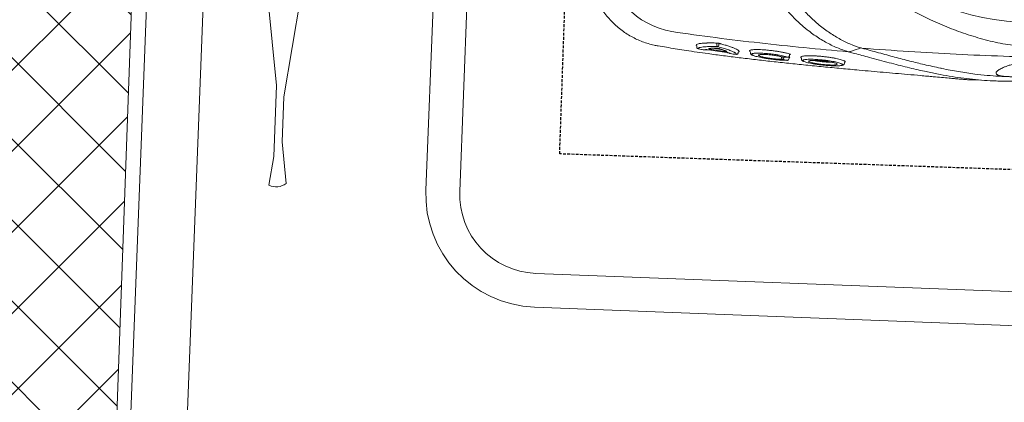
# Model space of a CAD drawing. Header units: millimetres. Extents: x 297264 to 416219, y -77299 to -23696.
# Tile 33 of 187: x 298857 to 299293, y -26633 to -26464. Entities that reach past the tile are written whole.
import ezdxf

# ---------------------------------------------------------------- set-up
doc = ezdxf.new("R2010")
doc.units = ezdxf.units.MM
doc.header["$LTSCALE"] = 2.5
doc.linetypes.add('11aa1PB-bd$0$11aa1PB-af$0$TRATTEGGIATA', pattern=[0.75, 0.5, -0.25])
for name, color, linetype, lineweight in [('CKD Equipments', 252, 'Continuous', 0), ('ELEVATION 1', 143, 'Continuous', 18), ('FURNITURES', 30, 'Continuous', 15), ('HATCH LIGHT', 250, 'Continuous', 0), ('K Equipment', 30, 'Continuous', 9), ('WALL', 132, 'Continuous', 25)]:
    doc.layers.add(name, color=color, linetype=linetype, lineweight=lineweight)
doc.layers.add('FAINTEQUIP', color=253, linetype='Continuous')

# ---------------------------------------------------------------- blocks, each defined once
blk = doc.blocks.new('awreg')
at = {"layer": 'K Equipment'}
for p, q in [((60947.98, 14506.41, -7.42), (61007.42, 14498.14, -7.42)), ((61038.98, 14498.13, -7.42), (61051.76, 14499.75, -7.42)), ((61038.98, 14498.13, -7.42), (61007.42, 14498.14, -7.42)), ((60947.98, 14486.41, -7.42), (61012.25, 14494.67, -7.42)), ((61032.24, 14494.67, -7.42), (61012.25, 14494.67, -7.42)), ((61032.24, 14494.67, -7.42), (61050.63, 14492.12, -7.42)), ((60701.19, 14430.21, -7.42), (61051.19, 14430.24, -7.42)), ((60701.19, 14415.21, -7.42), (61051.19, 14415.24, -7.42)), ((61086.19, 14380.24, -7.42), (61086.22, 13980.24, -7.42)), ((61101.19, 14380.24, -7.42), (61101.22, 13980.24, -7.42))]:
    blk.add_line(p, q, dxfattribs=at)
for centre, radius, start, end in [((61044.83, 14496.91, -7.42), 7.49, 320.4232, 22.6211), ((61051.19, 14380.24, -7.42), 50, 0.004, 90.004), ((61051.19, 14380.24, -7.42), 35, 0.004, 90.004)]:
    blk.add_arc(centre, radius, start, end, dxfattribs=at)
blk = doc.blocks.new('G$C62143A14')
at = {"linetype": 'Continuous', "lineweight": 0}
for p, q in [((49.55, 386.51), (49, 381.81)), ((49.57, 386.5), (49.57, 386.51)), ((48.88, 368.7), (48.87, 368.69)), ((49.39, 369.29), (49.5, 369.31)), ((50.37, 369.67), (50.78, 369.47)), ((49.44, 362.37), (48.95, 357.79)), ((50.85, 360.49), (51.48, 360.49)), ((51.33, 359.64), (50.86, 359.63)), ((47.71, 350.93), (47.62, 350.94)), ((47.68, 350.93), (48.05, 350.9)), ((48.57, 345.63), (48.03, 345.57)), ((45.34, 329.13), (45.33, 329.04)), ((45.95, 328.38), (46.32, 328.34)), ((46.82, 328.73), (46.75, 328.33)), ((46.79, 328.96), (46.78, 328.89)), ((47.41, 328.22), (47.77, 328.17)), ((46.65, 322.92), (46.12, 322.87)), ((44.97, 303.8), (45.36, 303.77)), ((45.65, 303.41), (45.51, 303.55)), ((45.8, 303.47), (45.65, 303.41)), ((49.57, 299.48), (50.21, 302.26))]:
    blk.add_line(p, q, dxfattribs=at)
at = {"linetype": 'Continuous', "lineweight": 0, "flags": 128}
for points in [[(50.36, 301.27), (50.36, 301.27), (50.36, 301.27)], [(51.87, 297.29), (51.12, 299.29), (50.37, 301.26)]]:
    blk.add_lwpolyline(points, dxfattribs=at)
at = {"linetype": 'Continuous', "lineweight": 0}
blk.add_circle((173.18, 226), 106.93, dxfattribs=at)
for centre, radius, start, end in [((93.4, 375.11), 37.74, 101.688, 171.5562), ((49.57, 368.62), 0.7, 105.1816, 173.5015), ((49.57, 368.62), 0.695, 105.2693, 173.8356), ((49.23, 365.55), 0.7, 173.3804, 218.7703), ((50.81, 359.83), 0.662, 86.742, 152.268), ((50.9, 360.34), 0.71, 196.8739, 266.2326), ((51.31, 359.28), 0.355, 16.969, 86.1806), ((51.49, 360.82), 0.331, 266.795, 332.1856), ((48.04, 354.42), 0.696, 128.4109, 174.5774), ((47.76, 351.62), 0.697, 174.0499, 258.4519), ((46.34, 331.01), 0.662, 90.4906, 162.5797), ((46.03, 329.07), 0.7, 182.9235, 263.468), ((46.36, 331.4), 0.685, 195.9711, 268.143), ((47.48, 328.91), 0.7, 181.8037, 263.5226)]:
    blk.add_arc(centre, radius, start, end, dxfattribs=at)
for points, knots in [([(79.19, 418.13), (79.18, 418.13), (78.27, 417.99), (76.52, 417.53), (73.94, 416.74), (71.43, 415.74), (68.99, 414.57), (66.56, 413.17), (64.18, 411.55), (61.88, 409.7), (59.76, 407.69), (57.83, 405.55), (56.09, 403.3), (54.54, 400.95), (53.19, 398.52), (52.04, 396.03), (51.09, 393.49), (50.34, 390.91), (49.81, 388.58), (49.62, 387.11), (49.54, 386.51)], [0, 0, 0, 0, 0.001134, 0.05921, 0.117416, 0.175724, 0.234114, 0.292568, 0.357035, 0.420781, 0.483687, 0.545808, 0.607185, 0.667848, 0.727816, 0.787098, 0.845698, 0.903609, 0.960817, 1, 1, 1, 1]), ([(48.93, 381.81), (48.6, 379.21), (47.9, 373.59), (47.04, 365.37), (46.3, 357.46), (45.69, 350.42), (45.11, 343.22), (44.57, 335.88), (44.05, 328.44), (43.55, 320.81), (43.08, 313.03), (42.64, 305.12), (42.26, 298.03), (41.95, 291.8), (41.68, 286.4), (41.42, 281.01), (41.15, 275.42), (40.92, 270.71), (40.72, 266.92), (40.56, 263.77), (40.38, 260.45), (40.21, 257.38), (40.08, 254.83), (39.98, 252.7), (39.9, 250.79), (39.84, 248.9), (39.83, 247.83), (39.91, 243.32)], [0, 0, 0, 0, 0.063316, 0.137046, 0.187379, 0.237747, 0.288072, 0.337874, 0.387718, 0.437523, 0.488782, 0.540075, 0.591317, 0.625909, 0.660493, 0.695746, 0.730982, 0.771161, 0.791716, 0.812265, 0.841912, 0.872106, 0.896195, 0.920292, 0.944907, 0.969526, 1, 1, 1, 1]), ([(50.21, 302.26), (50.81, 315.39), (51.6, 328.49), (53.06, 348.08), (53.59, 354.61), (54.76, 367.64), (55.39, 374.15), (56.07, 380.65)], [0, 0, 0, 0, 0.5, 0.5, 0.75, 0.75, 1, 1, 1, 1]), ([(48.88, 368.7), (48.82, 368.23), (48.77, 367.77), (48.72, 367.3), (48.66, 366.75), (48.59, 366.19), (48.53, 365.63)], [0, 0, 0, 0, 0.002, 0.002, 0.002, 0.004411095, 0.004411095, 0.004411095, 0.004411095]), ([(49.6, 367.67), (49.59, 367.74), (49.53, 368), (49.39, 368.32), (49.17, 368.7), (48.97, 368.7), (48.88, 368.7)], [0, 0, 0, 0, 0.074197, 0.28708, 0.641001, 1, 1, 1, 1]), ([(50.1, 369.38), (50.05, 369.37), (49.84, 369.35), (49.64, 369.33), (49.5, 369.31)], [0, 0, 0, 0, 0.205831, 1, 1, 1, 1]), ([(50.22, 360.13), (50.21, 360.96), (50.19, 362.64), (50.06, 364.8), (49.87, 366.58), (49.69, 367.32), (49.6, 367.67)], [0, 0, 0, 0, 0.240852, 0.487107, 0.75984, 1, 1, 1, 1]), ([(50.29, 369.5), (50.29, 369.5), (50.29, 369.5), (50.29, 369.49), (50.28, 369.48), (50.23, 369.43), (50.15, 369.38), (50.1, 369.38), (50.1, 369.38)], [0, 0, 0, 0, 0.014276, 0.209132, 0.380371, 0.579352, 0.841929, 1, 1, 1, 1]), ([(50.29, 369.5), (50.3, 369.54), (50.33, 369.64), (50.35, 369.66), (50.37, 369.67)], [0, 0, 0, 0, 0.370215, 1, 1, 1, 1]), ([(50.78, 369.47), (50.91, 369.23), (51.16, 368.75), (51.45, 367.18), (51.6, 365.66), (51.7, 364.15), (51.76, 362.77), (51.78, 361.37), (51.79, 360.67)], [0, 0, 0, 0, 0.21968, 0.439192, 0.658685, 0.696773, 0.849384, 1, 1, 1, 1]), ([(48.27, 357.44), (48.32, 357.9), (48.37, 358.37), (48.42, 358.83), (48.56, 360.13), (48.7, 361.42), (48.84, 362.72)], [0, 0, 0, 0, 0.002, 0.002, 0.002, 0.00758254, 0.00758254, 0.00758254, 0.00758254]), ([(48.64, 365.54), (48.66, 365.53), (48.67, 365.47), (48.69, 365.36), (48.69, 365.31), (48.69, 365.21), (48.69, 365.15), (48.69, 365.02), (48.69, 364.96), (48.68, 364.81), (48.68, 364.74), (48.66, 364.5), (48.65, 364.33), (48.63, 364.16)], [0, 0, 0, 0, 0.25, 0.25, 0.375, 0.375, 0.5, 0.5, 0.625, 0.625, 0.75, 0.75, 1, 1, 1, 1]), ([(48.84, 362.72), (48.86, 362.83), (48.87, 362.94), (48.9, 363.16), (48.92, 363.26), (48.95, 363.45), (48.97, 363.55), (49.01, 363.71), (49.02, 363.78), (49.08, 363.96), (49.11, 364.04), (49.16, 364.08), (49.17, 364.08), (49.2, 364.05), (49.21, 364.03), (49.21, 363.99)], [0, 0, 0, 0, 0.125, 0.125, 0.25, 0.25, 0.375, 0.375, 0.5, 0.5, 0.75, 0.75, 0.875, 0.875, 1, 1, 1, 1]), ([(49.21, 363.99), (49.25, 363.83), (49.29, 363.65), (49.35, 363.26), (49.38, 363.04), (49.45, 362.33), (49.49, 361.79), (49.52, 361.18)], [0, 0, 0, 0, 0.25, 0.25, 0.5, 0.5, 1, 1, 1, 1]), ([(48.01, 352.76), (48.15, 353.07), (48.49, 353.78), (49.05, 355.5), (49.64, 357.64), (50.03, 359.3), (50.22, 360.13)], [0, 0, 0, 0, 0.220226, 0.504612, 0.749666, 1, 1, 1, 1]), ([(51.65, 359.39), (51.61, 359.21), (51.57, 359.04), (51.49, 358.69), (51.37, 358.18), (51.25, 357.69), (51.02, 356.75), (50.86, 356.15), (50.56, 355.04), (50.4, 354.53), (50.1, 353.57), (49.95, 353.14), (49.52, 351.99), (49.25, 351.42), (48.94, 350.94), (48.88, 350.86), (48.76, 350.72), (48.7, 350.66), (48.53, 350.54), (48.43, 350.5), (48.33, 350.52)], [0, 0, 0, 0, 0.03125, 0.03125, 0.0625, 0.125, 0.125, 0.25, 0.25, 0.375, 0.375, 0.5, 0.5, 0.75, 0.75, 0.8125, 0.8125, 0.875, 0.875, 1, 1, 1, 1]), ([(49.3, 359.08), (49.22, 358.75), (49.13, 358.45), (48.97, 357.88), (48.89, 357.61), (48.66, 356.87), (48.5, 356.46), (48.36, 356.13)], [0, 0, 0, 0, 0.25, 0.25, 0.5, 0.5, 1, 1, 1, 1]), ([(49.52, 361.18), (49.52, 361.11), (49.52, 361.04), (49.52, 360.88), (49.52, 360.79), (49.51, 360.61), (49.5, 360.52), (49.49, 360.32), (49.48, 360.23), (49.46, 360.03), (49.45, 359.93), (49.42, 359.74), (49.41, 359.64), (49.38, 359.46), (49.36, 359.38), (49.33, 359.22), (49.31, 359.14), (49.3, 359.08)], [0, 0, 0, 0, 0.125, 0.125, 0.25, 0.25, 0.375, 0.375, 0.5, 0.5, 0.625, 0.625, 0.75, 0.75, 0.875, 0.875, 1, 1, 1, 1]), ([(51.79, 360.67), (51.79, 360.58), (51.79, 360.47), (51.77, 360.25), (51.76, 360.14), (51.74, 359.91), (51.72, 359.79), (51.69, 359.58), (51.67, 359.48), (51.65, 359.39)], [0, 0, 0, 0, 0.25, 0.25, 0.5, 0.5, 0.75, 0.75, 1, 1, 1, 1]), ([(47.35, 354.48), (47.3, 354.02), (47.25, 353.55), (47.21, 353.09), (47.16, 352.63), (47.11, 352.16), (47.07, 351.7)], [0, 0, 0, 0, 0.002, 0.002, 0.002, 0.003999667, 0.003999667, 0.003999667, 0.003999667]), ([(47.76, 355.99), (47.74, 355.82), (47.72, 355.65), (47.69, 355.41), (47.68, 355.33), (47.65, 355.19), (47.64, 355.12), (47.61, 354.99), (47.6, 354.93), (47.57, 354.82), (47.56, 354.77), (47.52, 354.65), (47.5, 354.6), (47.48, 354.58)], [0, 0, 0, 0, 0.25, 0.25, 0.375, 0.375, 0.5, 0.5, 0.625, 0.625, 0.75, 0.75, 1, 1, 1, 1]), ([(48.36, 356.13), (48.33, 356.05), (48.29, 356.03), (48.26, 356.07), (48.25, 356.1), (48.23, 356.17), (48.22, 356.23), (48.22, 356.36), (48.21, 356.43), (48.21, 356.6), (48.22, 356.69), (48.22, 356.89), (48.23, 357), (48.25, 357.22), (48.26, 357.33), (48.27, 357.44)], [0, 0, 0, 0, 0.25, 0.25, 0.375, 0.375, 0.5, 0.5, 0.625, 0.625, 0.75, 0.75, 0.875, 0.875, 1, 1, 1, 1]), ([(47.07, 351.7), (47.19, 351.73), (47.44, 351.79), (47.76, 352.19), (47.97, 352.67), (48.01, 352.76)], [0, 0, 0, 0, 0.4433, 0.896253, 1, 1, 1, 1]), ([(48.05, 350.9), (48.08, 350.89), (48.15, 350.88), (48.22, 350.82), (48.27, 350.76), (48.29, 350.71), (48.29, 350.69), (48.29, 350.69), (48.29, 350.69)], [0, 0, 0, 0, 0.175463, 0.400939, 0.589495, 0.747071, 0.890518, 1, 1, 1, 1]), ([(48.33, 350.52), (48.33, 350.53), (48.31, 350.55), (48.29, 350.61), (48.29, 350.69), (48.29, 350.69)], [0, 0, 0, 0, 0.3650586, 0.9797373, 1, 1, 1, 1]), ([(48.03, 345.57), (47.98, 345.55), (47.79, 345.55), (47.54, 345.37), (47.32, 345.13), (47.17, 344.9), (47.09, 344.69), (47.01, 344.4)], [0, 0, 0, 0, 0.085263, 0.298133, 0.53129, 0.85157, 1, 1, 1, 1]), ([(47.79, 344.33), (47.76, 344.44), (47.68, 344.73), (47.54, 344.94), (47.34, 344.96), (47.17, 344.77), (47.05, 344.49), (47.01, 344.4)], [0, 0, 0, 0, 0.142974, 0.381895, 0.621008, 0.867279, 1, 1, 1, 1]), ([(49.13, 345.73), (49.16, 345.68), (49.25, 345.55), (49.38, 345.02), (49.51, 344.18), (49.59, 343.09), (49.63, 341.8), (49.62, 340.35), (49.57, 338.78), (49.47, 337.13), (49.34, 335.45), (49.17, 333.78), (48.96, 332.16), (48.73, 330.64), (48.47, 329.22), (48.28, 328.43), (48.19, 328.03)], [0, 0, 0, 0, 0.036944, 0.111064, 0.185167, 0.25898, 0.332797, 0.405887, 0.478972, 0.551758, 0.624553, 0.69822, 0.771885, 0.845998, 0.920119, 1, 1, 1, 1]), ([(48.57, 345.63), (48.57, 345.63), (48.63, 345.76), (48.69, 345.8), (48.74, 345.83)], [0, 0, 0, 0, 0.031421, 1, 1, 1, 1]), ([(48.74, 345.83), (48.76, 345.86), (48.87, 345.99), (49, 345.97), (49.09, 345.79), (49.13, 345.73)], [0, 0, 0, 0, 0.160118, 0.714475, 1, 1, 1, 1]), ([(47.01, 344.4), (46.98, 344.33), (46.88, 344.11), (46.69, 343.49), (46.46, 342.54), (46.24, 341.39), (46.03, 340.08), (45.84, 338.67), (45.67, 337.16), (45.53, 335.62), (45.42, 334.09), (45.34, 332.62), (45.3, 331.25), (45.3, 330.07), (45.32, 329.43), (45.34, 329.13)], [0, 0, 0, 0, 0.034967, 0.11668, 0.198521, 0.28284, 0.363401, 0.446271, 0.52675, 0.609595, 0.689692, 0.772207, 0.85087, 0.93183, 1, 1, 1, 1]), ([(45.71, 331.21), (45.69, 331.75), (45.67, 332.78), (45.76, 334.81), (45.94, 336.87), (46.19, 338.84), (46.49, 340.42), (46.71, 341.33), (46.82, 341.49), (46.83, 341.5)], [0, 0, 0, 0, 0.170858, 0.332147, 0.492014, 0.656195, 0.819988, 0.986588, 1, 1, 1, 1]), ([(47.35, 341.5), (47.4, 341.27), (47.51, 340.77), (47.56, 339.28), (47.52, 337.42), (47.37, 335.36), (47.13, 333.35), (46.9, 331.99), (46.76, 331.38), (46.73, 331.23)], [0, 0, 0, 0, 0.140566, 0.301933, 0.463305, 0.622013, 0.785773, 0.94855, 1, 1, 1, 1]), ([(46.79, 328.96), (46.87, 329.3), (47.03, 330), (47.26, 331.25), (47.48, 332.65), (47.66, 334.12), (47.82, 335.66), (47.94, 337.19), (48.02, 338.69), (48.07, 340.09), (48.07, 341.38), (48.03, 342.5), (47.95, 343.44), (47.87, 344.05), (47.8, 344.27), (47.79, 344.33)], [0, 0, 0, 0, 0.081121, 0.164592, 0.245691, 0.329206, 0.409093, 0.49132, 0.570813, 0.652715, 0.73066, 0.81084, 0.889237, 0.969944, 1, 1, 1, 1]), ([(46.83, 341.5), (46.92, 341.67), (47.11, 342.02), (47.29, 341.92), (47.35, 341.55), (47.35, 341.5)], [0, 0, 0, 0, 0.4462454, 0.9349282, 1, 1, 1, 1]), ([(50.2, 302.21), (50.41, 303.06), (50.64, 303.91), (51.18, 305.63), (51.48, 306.49), (52.46, 309.06), (53.22, 310.78), (54.96, 314.19), (55.94, 315.9), (57.56, 318.43), (58.13, 319.28), (59.03, 320.54), (59.34, 320.96), (59.96, 321.8), (60.29, 322.21), (61.93, 324.29), (63.33, 325.9), (66.37, 329.01), (68, 330.49), (70.64, 332.59), (71.56, 333.27), (73.48, 334.56), (74.47, 335.17), (76.51, 336.3), (77.56, 336.82), (79.2, 337.51), (79.75, 337.73), (80.6, 338.03), (80.88, 338.13), (81.46, 338.31), (81.75, 338.4), (82.04, 338.48)], [0, 0, 0, 0, 0.0625, 0.0625, 0.125, 0.125, 0.25, 0.25, 0.375, 0.375, 0.4375, 0.4375, 0.46875, 0.46875, 0.5, 0.5, 0.625, 0.625, 0.75, 0.75, 0.8125, 0.8125, 0.875, 0.875, 0.9375, 0.9375, 0.96875, 0.96875, 0.984375, 0.984375, 1, 1, 1, 1]), ([(46.33, 331.68), (46.41, 331.68), (46.49, 331.68), (46.57, 331.68), (46.69, 331.69), (46.81, 331.69), (46.83, 331.69)], [0.0007933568, 0.0007933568, 0.0007933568, 0.0007933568, 0.0011395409, 0.0011395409, 0.0011395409, 0.0016472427, 0.0016472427, 0.0016472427, 0.0016472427]), ([(45.34, 329.13), (45.4, 329.49), (45.46, 329.84), (45.52, 330.2), (45.58, 330.54), (45.64, 330.87), (45.71, 331.21)], [0, 0, 0, 0, 0.002000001, 0.002000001, 0.002000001, 0.003901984, 0.003901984, 0.003901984, 0.003901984]), ([(46.32, 328.34), (46.36, 328.33), (46.44, 328.31), (46.52, 328.25), (46.56, 328.19), (46.57, 328.18), (46.57, 328.17), (46.57, 328.17), (46.57, 328.16)], [0, 0, 0, 0, 0.254985, 0.463826, 0.637296, 0.783337, 0.926867, 1, 1, 1, 1]), ([(46.74, 330.72), (46.69, 330.72), (46.56, 330.72), (46.42, 330.72), (46.34, 330.72)], [0, 0, 0, 0, 0.397181, 1, 1, 1, 1]), ([(46.75, 328.33), (46.73, 328.23), (46.71, 328.14), (46.67, 328.01), (46.66, 327.97), (46.63, 327.96), (46.62, 327.96), (46.61, 327.98), (46.6, 327.99), (46.59, 328.04), (46.58, 328.07), (46.58, 328.14), (46.58, 328.15), (46.57, 328.16)], [0, 0, 0, 0, 0.25, 0.25, 0.5, 0.5, 0.625, 0.625, 0.75, 0.75, 0.875, 0.875, 1, 1, 1, 1]), ([(46.73, 331.23), (46.74, 330.87), (46.75, 330.51), (46.76, 330.15), (46.77, 329.75), (46.78, 329.36), (46.79, 328.96)], [0, 0, 0, 0, 0.002000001, 0.002000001, 0.002000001, 0.004171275, 0.004171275, 0.004171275, 0.004171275]), ([(47.77, 328.17), (47.78, 328.17), (47.82, 328.17), (47.9, 328.14), (47.97, 328.08), (48.01, 328.02), (48.01, 328), (48.01, 327.99), (48.01, 327.99)], [0, 0, 0, 0, 0.005493, 0.289143, 0.515025, 0.705708, 0.87243, 1, 1, 1, 1]), ([(48.19, 328.03), (48.18, 327.98), (48.15, 327.87), (48.1, 327.78), (48.05, 327.81), (48.02, 327.89), (48.01, 327.98), (48.01, 327.99)], [0, 0, 0, 0, 0.170931, 0.43557, 0.700344, 0.964272, 1, 1, 1, 1]), ([(81.91, 331.3), (81.36, 331.14), (80.83, 330.96), (79.77, 330.57), (79.26, 330.35), (77.73, 329.68), (76.75, 329.18), (75.33, 328.37), (74.86, 328.09), (73.94, 327.5), (73.48, 327.2), (72.15, 326.27), (71.29, 325.63), (68.84, 323.63), (67.32, 322.21), (64.5, 319.27), (63.18, 317.74), (60.74, 314.58), (59.62, 312.99), (57.58, 309.77), (56.66, 308.15), (55.43, 305.71), (55.04, 304.9), (54.31, 303.27), (53.97, 302.45), (53.04, 300), (52.53, 298.38), (52.13, 296.78)], [0, 0, 0, 0, 0.03125, 0.03125, 0.0625, 0.0625, 0.125, 0.125, 0.15625, 0.15625, 0.1875, 0.1875, 0.25, 0.25, 0.375, 0.375, 0.5, 0.5, 0.625, 0.625, 0.75, 0.75, 0.8125, 0.8125, 0.875, 0.875, 1, 1, 1, 1]), ([(46.12, 322.87), (46.08, 322.84), (45.89, 322.85), (45.64, 322.67), (45.42, 322.43), (45.27, 322.2), (45.19, 321.99), (45.11, 321.69)], [0, 0, 0, 0, 0.0760045, 0.2920195, 0.5221541, 0.8303026, 1, 1, 1, 1]), ([(47.15, 323.14), (47.22, 323.01), (47.36, 322.78), (47.52, 322.03), (47.64, 321.1), (47.73, 319.94), (47.78, 318.6), (47.78, 317.11), (47.75, 315.53), (47.67, 313.89), (47.55, 312.24), (47.4, 310.61), (47.22, 309.05), (47.01, 307.61), (46.77, 306.32), (46.53, 305.23), (46.28, 304.37), (46.03, 303.74), (45.88, 303.56), (45.8, 303.47)], [0, 0, 0, 0, 0.066966, 0.12566, 0.184351, 0.242449, 0.30055, 0.358196, 0.415842, 0.473121, 0.530398, 0.588231, 0.646066, 0.704525, 0.762985, 0.822038, 0.881088, 0.940546, 1, 1, 1, 1]), ([(46.65, 322.92), (46.66, 322.94), (46.72, 323.08), (46.78, 323.12), (46.83, 323.14)], [0, 0, 0, 0, 0.269637, 1, 1, 1, 1]), ([(46.83, 323.14), (46.86, 323.17), (46.97, 323.31), (47.07, 323.21), (47.15, 323.14)], [0, 0, 0, 0, 0.258674, 1, 1, 1, 1]), ([(45.11, 321.69), (45.09, 321.64), (45, 321.45), (44.84, 320.86), (44.63, 319.96), (44.44, 318.85), (44.25, 317.58), (44.09, 316.19), (43.95, 314.73), (43.84, 313.22), (43.76, 311.73), (43.71, 310.29), (43.69, 308.94), (43.71, 307.72), (43.77, 306.65), (43.85, 305.81), (43.93, 305.27), (43.99, 305.12), (44, 305.09)], [0, 0, 0, 0, 0.023226, 0.092931, 0.162639, 0.232676, 0.302714, 0.372201, 0.441684, 0.510683, 0.579678, 0.648044, 0.716408, 0.784299, 0.852186, 0.919822, 0.987451, 1, 1, 1, 1]), ([(44.19, 307.56), (44.18, 307.58), (44.1, 307.78), (44.03, 308.8), (43.99, 310.49), (44.06, 312.55), (44.21, 314.67), (44.44, 316.66), (44.72, 318.23), (44.92, 319.03), (45.02, 319.2), (45.03, 319.21)], [0, 0, 0, 0, 0.015121, 0.155418, 0.294804, 0.433435, 0.572075, 0.71203, 0.853105, 0.994782, 1, 1, 1, 1]), ([(45.51, 319.2), (45.57, 319.04), (45.69, 318.64), (45.79, 317.29), (45.81, 315.44), (45.72, 313.35), (45.53, 311.24), (45.28, 309.37), (44.99, 307.95), (44.8, 307.52), (44.72, 307.33)], [0, 0, 0, 0, 0.0984, 0.230543, 0.361452, 0.492139, 0.623641, 0.756097, 0.8899, 1, 1, 1, 1]), ([(44.77, 305.11), (44.81, 305.22), (44.93, 305.5), (45.13, 306.21), (45.35, 307.2), (45.55, 308.37), (45.74, 309.69), (45.91, 311.11), (46.04, 312.6), (46.14, 314.11), (46.21, 315.58), (46.24, 316.99), (46.22, 318.29), (46.18, 319.46), (46.1, 320.44), (46, 321.18), (45.92, 321.48), (45.89, 321.6)], [0, 0, 0, 0, 0.045419, 0.115839, 0.186799, 0.257754, 0.32863, 0.399501, 0.469663, 0.539816, 0.608957, 0.678085, 0.746838, 0.815591, 0.884388, 0.95319, 1, 1, 1, 1]), ([(45.03, 319.21), (45.08, 319.31), (45.23, 319.62), (45.41, 319.65), (45.5, 319.28), (45.51, 319.2)], [0, 0, 0, 0, 0.294516, 0.862877, 1, 1, 1, 1]), ([(45.89, 321.6), (45.87, 321.66), (45.81, 321.92), (45.67, 322.18), (45.47, 322.26), (45.28, 322.08), (45.16, 321.8), (45.11, 321.69)], [0, 0, 0, 0, 0.074975, 0.308763, 0.600633, 0.840221, 1, 1, 1, 1]), ([(45.26, 309.38), (45.24, 309.62), (45.2, 310.29), (45.23, 311.82), (45.32, 313.71), (45.49, 315.53), (45.65, 316.8), (45.75, 317.23), (45.77, 317.32)], [0, 0, 0, 0, 0.1171914, 0.3236173, 0.5316923, 0.7421657, 0.9517971, 1, 1, 1, 1]), ([(44.47, 307), (44.44, 307.01), (44.33, 307.03), (44.25, 307.33), (44.19, 307.56)], [0, 0, 0, 0, 0.26459, 1, 1, 1, 1]), ([(44.72, 307.33), (44.7, 307.27), (44.61, 307.01), (44.53, 307.01), (44.47, 307)], [0, 0, 0, 0, 0.212645, 1, 1, 1, 1]), ([(44, 305.09), (44.04, 304.8), (44.09, 304.57), (44.21, 304.32), (44.42, 304.02), (44.64, 303.9), (44.97, 303.8)], [0, 0, 0, 0, 0.150992, 0.540293, 0.796534, 1, 1, 1, 1]), ([(44, 305.09), (44.04, 304.95), (44.14, 304.63), (44.26, 304.57), (44.32, 304.54)], [0, 0, 0, 0, 0.453626, 1, 1, 1, 1]), ([(44.32, 304.54), (44.44, 304.58), (44.58, 304.62), (44.74, 305.04), (44.77, 305.11)], [0, 0, 0, 0, 0.8365957, 1, 1, 1, 1]), ([(45.51, 303.55), (45.47, 303.56), (45.41, 303.59), (45.37, 303.74), (45.36, 303.77)], [0, 0, 0, 0, 0.735294, 1, 1, 1, 1]), ([(50.2, 302.21), (50.19, 302.14), (50.18, 302.06), (50.17, 301.89), (50.18, 301.81), (50.21, 301.64), (50.23, 301.56), (50.28, 301.41), (50.32, 301.34), (50.36, 301.27)], [0, 0, 0, 0, 0.25, 0.25, 0.5, 0.5, 0.75, 0.75, 1, 1, 1, 1]), ([(50.2, 302.21), (50.2, 302.22), (50.2, 302.22), (50.21, 302.23), (50.21, 302.24), (50.21, 302.25), (50.21, 302.26)], [0, 0, 0, 0, 0.00003361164, 0.00003361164, 0.00003361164, 0.00009841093, 0.00009841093, 0.00009841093, 0.00009841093]), ([(45.6, 147.31), (45.02, 149.63), (44.08, 153.42), (43.14, 158.58), (42.52, 162.49), (42.07, 166.08), (41.78, 169.32), (41.57, 172.51), (41.43, 175.54), (41.32, 178.54), (41.24, 181.43), (41.18, 184.13), (41.11, 187.04), (41.05, 190.57), (40.96, 194.84), (40.86, 199.86), (40.72, 205.12), (40.58, 210.4), (40.42, 215.41), (40.27, 220), (40.12, 224.07), (39.98, 227.69), (39.87, 230.87), (39.8, 233.7), (39.73, 239.01), (39.98, 246.66), (40.84, 255.43), (41.86, 262.6), (42.9, 268.77), (44.25, 275.81), (46, 283.98), (47.78, 291.81), (49.04, 297.24), (49.57, 299.48)], [0, 0, 0, 0, 0.0593635, 0.0971043, 0.1348438, 0.1667324, 0.198607, 0.2201848, 0.2417788, 0.2633349, 0.278122, 0.2929063, 0.3080418, 0.3231723, 0.3441056, 0.3655953, 0.3864814, 0.4080077, 0.4295299, 0.4486306, 0.4683357, 0.4884205, 0.5086324, 0.5289688, 0.5492243, 0.6333183, 0.7152132, 0.756242, 0.7972696, 0.8516973, 0.906117, 0.9611972, 1, 1, 1, 1]), ([(52.02, 296.33), (51.42, 293.79), (50.23, 288.7), (48.59, 281.61), (47.1, 274.85), (45.67, 268), (44.9, 263.56), (44.47, 261.16)], [0, 0, 0, 0, 0.192621, 0.385484, 0.57846, 0.771235, 1, 1, 1, 1]), ([(55.29, 128.94), (54.17, 142.82), (53.27, 156.72), (51.87, 184.59), (51.39, 198.55), (50.98, 219.52), (50.9, 226.52), (50.84, 240.51), (50.86, 247.5), (51.08, 268.46), (51.45, 282.4), (52.02, 296.33)], [0, 0, 0, 0, 0.25, 0.25, 0.5, 0.5, 0.625, 0.625, 0.75, 0.75, 1, 1, 1, 1]), ([(81.21, 156.98), (79.47, 159.59), (77.81, 162.21), (74.65, 167.51), (73.14, 170.18), (70.29, 175.58), (68.94, 178.31), (66.39, 183.83), (65.2, 186.62), (62.96, 192.26), (61.93, 195.1), (60.52, 199.39), (60.07, 200.83), (59.22, 203.72), (58.82, 205.17), (58.08, 208.1), (57.73, 209.57), (57.1, 212.54), (56.82, 214.04), (56.34, 217.05), (56.15, 218.57), (55.94, 220.88), (55.88, 221.66), (55.82, 222.82), (55.8, 223.21), (55.78, 224), (55.77, 224.39), (55.75, 226.36), (55.8, 227.92), (56.02, 230.99), (56.19, 232.52), (56.6, 235.54), (56.85, 237.04), (57.42, 240.02), (57.73, 241.5), (58.42, 244.43), (58.79, 245.89), (59.57, 248.78), (59.98, 250.22), (61.29, 254.51), (62.26, 257.35), (65.39, 265.8), (67.81, 271.36), (71.95, 279.63), (73.4, 282.35), (76.46, 287.74), (78.07, 290.4), (79.75, 293.03)], [0, 0, 0, 0, 0.0625, 0.0625, 0.125, 0.125, 0.1875, 0.1875, 0.25, 0.25, 0.3125, 0.3125, 0.34375, 0.34375, 0.375, 0.375, 0.40625, 0.40625, 0.4375, 0.4375, 0.46875, 0.46875, 0.484375, 0.484375, 0.492187, 0.492187, 0.5, 0.5, 0.53125, 0.53125, 0.5625, 0.5625, 0.59375, 0.59375, 0.625, 0.625, 0.65625, 0.65625, 0.6875, 0.6875, 0.75, 0.75, 0.875, 0.875, 0.9375, 0.9375, 1, 1, 1, 1]), ([(44.47, 261.16), (44.44, 260.98), (43.93, 258.18), (43.23, 253.09), (42.27, 244.62), (41.92, 237.77), (41.88, 232.66), (41.9, 230.93), (41.91, 230.14)], [0, 0, 0, 0, 0.016162, 0.250764, 0.485322, 0.836539, 0.925214, 1, 1, 1, 1]), ([(42.51, 207.1), (42.47, 208.53), (42.43, 209.94), (42.38, 211.68), (42.37, 212.02), (42.35, 212.71), (42.34, 213.05), (42.31, 214.05), (42.29, 214.71), (42.25, 215.99), (42.23, 216.62), (42.2, 217.54), (42.19, 217.85), (42.17, 218.45), (42.16, 218.74), (42.12, 220.18), (42.08, 221.26), (42.04, 222.76), (42.02, 223.24), (41.99, 224.18), (41.98, 224.63), (41.95, 225.92), (41.93, 226.71), (41.91, 228.15), (41.9, 228.82), (41.9, 229.73), (41.9, 230.03), (41.91, 230.59), (41.91, 230.86), (41.94, 232.14), (41.98, 232.98), (42.12, 234.36), (42.22, 234.91), (42.39, 235.55), (42.46, 235.73), (42.56, 235.96), (42.6, 236.03), (42.68, 236.16), (42.72, 236.22), (42.93, 236.46), (43.12, 236.55), (43.54, 236.51), (43.78, 236.38), (44.29, 235.92), (44.57, 235.59), (45.17, 234.68), (45.49, 234.11), (45.93, 233.22), (46.01, 233.03), (46.19, 232.64), (46.28, 232.43), (46.55, 231.79), (46.73, 231.32), (47.11, 230.3), (47.3, 229.74), (47.69, 228.53), (47.89, 227.87), (48.28, 226.45), (48.47, 225.69), (48.86, 224.02), (49.05, 223.12), (49.33, 221.64), (49.42, 221.13), (49.59, 220.08), (49.68, 219.53), (49.84, 218.41), (49.92, 217.83), (50.04, 216.92), (50.07, 216.61), (50.15, 215.99), (50.18, 215.67), (50.35, 214.08), (50.46, 212.76), (50.59, 210.72), (50.63, 210.02), (50.68, 208.96), (50.7, 208.61), (50.72, 207.9), (50.73, 207.54), (50.76, 206.48), (50.77, 205.78), (50.78, 204.72), (50.78, 204.37), (50.78, 203.67), (50.77, 203.32), (50.75, 201.59), (50.71, 200.26), (50.62, 198.67), (50.6, 198.36), (50.56, 197.73), (50.54, 197.42), (50.47, 196.51), (50.42, 195.92), (50.26, 194.23), (50.14, 193.18), (49.94, 191.7), (49.87, 191.23), (49.73, 190.31), (49.65, 189.88), (49.43, 188.62), (49.27, 187.85), (48.95, 186.43), (48.79, 185.78), (48.55, 184.87), (48.46, 184.58), (48.3, 184.02), (48.22, 183.75), (47.82, 182.47), (47.5, 181.62), (46.89, 180.21), (46.6, 179.63), (46.18, 178.94), (46.04, 178.74), (45.78, 178.39), (45.65, 178.25), (45.28, 177.9), (45.05, 177.77), (44.63, 177.73), (44.44, 177.82), (44.09, 178.2), (43.94, 178.5), (43.73, 179.13), (43.66, 179.37), (43.57, 179.79), (43.54, 179.94), (43.48, 180.25), (43.46, 180.41), (43.32, 181.28), (43.24, 182.12), (43.14, 183.4), (43.12, 183.66), (43.09, 184.22), (43.07, 184.52), (43.03, 185.44), (43, 186.1), (42.95, 187.54), (42.93, 188.32), (42.89, 189.61), (42.88, 190.05), (42.86, 190.98), (42.85, 191.47), (42.82, 192.99), (42.79, 194.06), (42.76, 195.79), (42.75, 196.38), (42.73, 197.3), (42.72, 197.62), (42.71, 198.25), (42.7, 198.57), (42.67, 200.18), (42.64, 201.5), (42.6, 203.56), (42.58, 204.26), (42.54, 205.68), (42.53, 206.39), (42.51, 207.1)], [0, 0, 0, 0, 0.015625, 0.015625, 0.019531, 0.019531, 0.023438, 0.023438, 0.03125, 0.03125, 0.039063, 0.039063, 0.042969, 0.042969, 0.046875, 0.046875, 0.0625, 0.0625, 0.070313, 0.070313, 0.078125, 0.078125, 0.09375, 0.09375, 0.109375, 0.109375, 0.117188, 0.117188, 0.125, 0.125, 0.15625, 0.15625, 0.1875, 0.1875, 0.203125, 0.203125, 0.210938, 0.210938, 0.21875, 0.21875, 0.25, 0.25, 0.28125, 0.28125, 0.3125, 0.3125, 0.34375, 0.34375, 0.351563, 0.351563, 0.359375, 0.359375, 0.375, 0.375, 0.390625, 0.390625, 0.40625, 0.40625, 0.421875, 0.421875, 0.4375, 0.4375, 0.445313, 0.445313, 0.453125, 0.453125, 0.460938, 0.460938, 0.464844, 0.464844, 0.46875, 0.46875, 0.484375, 0.484375, 0.492188, 0.492188, 0.496094, 0.496094, 0.5, 0.5, 0.507813, 0.507813, 0.511719, 0.511719, 0.515625, 0.515625, 0.53125, 0.53125, 0.535156, 0.535156, 0.539063, 0.539063, 0.546875, 0.546875, 0.5625, 0.5625, 0.570313, 0.570313, 0.578125, 0.578125, 0.59375, 0.59375, 0.609375, 0.609375, 0.617188, 0.617188, 0.625, 0.625, 0.65625, 0.65625, 0.6875, 0.6875, 0.703125, 0.703125, 0.71875, 0.71875, 0.75, 0.75, 0.78125, 0.78125, 0.8125, 0.8125, 0.828125, 0.828125, 0.835938, 0.835938, 0.84375, 0.84375, 0.875, 0.875, 0.882812, 0.882812, 0.890625, 0.890625, 0.90625, 0.90625, 0.921875, 0.921875, 0.929687, 0.929687, 0.9375, 0.9375, 0.953125, 0.953125, 0.960937, 0.960937, 0.964844, 0.964844, 0.96875, 0.96875, 0.984375, 0.984375, 0.992187, 0.992187, 1, 1, 1, 1])]:
    blk.add_open_spline(points, degree=3, knots=knots, dxfattribs=at)
for points in [[(48.63, 364.16), (48.33, 361.44), (48.04, 358.72), (47.76, 355.99)], [(48.53, 365.63), (48.57, 365.61), (48.61, 365.59), (48.64, 365.54)], [(47.48, 354.58), (47.43, 354.53), (47.39, 354.5), (47.35, 354.48)], [(50.36, 301.27), (50.36, 301.27), (50.36, 301.27), (50.37, 301.26)], [(51.87, 297.29), (52.01, 297.13), (52.1, 296.95), (52.13, 296.78)], [(52.13, 296.78), (52.09, 296.63), (52.06, 296.48), (52.02, 296.33)]]:
    blk.add_open_spline(points, degree=3, dxfattribs=at)
at = {"layer": 'FAINTEQUIP', "color": 4, "linetype": '11aa1PB-bd$0$11aa1PB-af$0$TRATTEGGIATA'}
blk.add_lwpolyline([(337, 429.45), (338.5, 25.45), (1.5, 24.2), (0, 428.19), (337, 429.45)], dxfattribs=at)

msp = doc.modelspace()

# ---------------------------------------------------------------- hatches: boundary and pattern name
at = {"layer": 'HATCH LIGHT', "true_color": 0x636466}
h = msp.add_hatch(dxfattribs=at)
h.set_pattern_fill('ANSI32', color=251, scale=6)
h.set_pattern_definition([(45, (233893.35, -46725.026), (-40.411153, 40.411153), []), (45, (233920.29, -46725.026), (-40.411153, 40.411153), [])])
h.paths.add_polyline_path([(311036.19, -32589.97), (310842.25, -32638.82), (311023.79, -33359.69), (298471.14, -33359.58, -0.000263), (298456.61, -33559.58), (311280.4, -33559.7)])
h.paths.add_polyline_path([(298885.09, -25157.06), (298685, -25157.06, -0.011972), (298203.78, -34256.03), (298404.38, -34256.03, 0.01196)])
h.paths.add_polyline_path([(298868.71, -25697.6), (308547.65, -26046.56, 0.003501), (309041.72, -26800.64), (309209.35, -26691.53), (308659.24, -25850.46), (298874.95, -25497.7, -0.000262)])
h = msp.add_hatch(dxfattribs=at)
h.set_pattern_fill('ANSI37', color=251, scale=8)
h.set_pattern_definition([(45, (233893.352, -46725.026), (-17.960512, 17.960512), []), (135, (233893.352, -46725.026), (-17.960512, -17.960512), [])])
edge = h.paths.add_edge_path()
edge.add_line((301662.25, -25798.32), (298868.71, -25697.6))
edge.add_arc((108471.36, -19659.44), 190493.08, 356.5735369, 358.1835586, ccw=False)
edge.add_line((298623.89, -31044.72), (301473.11, -31044.74))
edge.add_line((301473.11, -31044.74), (301599.61, -27535.69))
edge.add_line((301599.61, -27535.69), (301499.68, -27532.09))
edge.add_line((301499.68, -27532.09), (301470.43, -28343.52))
edge.add_line((301470.43, -28343.52), (301470.43, -28343.52))
edge.add_line((301470.43, -28343.52), (301405.58, -30142.35))
edge.add_line((301405.58, -30142.35), (301376.65, -30944.74))
edge.add_line((301376.65, -30944.74), (298744.94, -30944.72))
edge.add_line((298744.94, -30944.72), (298870.96, -27449.28))
edge.add_line((298870.96, -27449.28), (299870.31, -27485.31))
edge.add_line((299870.31, -27485.31), (299911.71, -27486.81))
edge.add_line((299911.71, -27486.81), (299915.31, -27386.87))
edge.add_line((299915.31, -27386.87), (298874.57, -27349.35))
edge.add_line((298874.57, -27349.35), (298930.47, -25799.9))
edge.add_line((298930.47, -25799.9), (300429.5, -25853.94))
edge.add_line((300429.5, -25853.94), (300418.69, -26153.75))
edge.add_line((300418.69, -26153.75), (300395.29, -26801.7))
edge.add_line((300395.29, -26801.7), (300392.65, -26874.86))
edge.add_line((300392.65, -26874.86), (300492.58, -26878.47))
edge.add_line((300492.58, -26878.47), (300529.38, -25857.54))
edge.add_line((300529.38, -25857.54), (301558.71, -25894.65))
edge.add_line((301558.71, -25894.65), (301532.11, -26632.68))
edge.add_line((301532.11, -26632.68), (301632.04, -26636.28))
edge.add_line((301632.04, -26636.28), (301662.25, -25798.32))

# ---------------------------------------------------------------- linework, layer by layer
at = {"layer": 'CKD Equipments'}
msp.add_lwpolyline([(298938.22, -25813.9), (298880.38, -27312.79), (299579.86, -27339.78), (299637.7, -25840.89), (298938.22, -25813.9), (298963.2, -25814.87), (298905.36, -27313.75)], dxfattribs=at)
at = {"layer": 'ELEVATION 1'}
msp.add_line((298874.57, -27349.35), (298930.47, -25799.9), dxfattribs=at)
at = {"layer": 'WALL'}
msp.add_arc((108471.36, -19659.44), 190493.08, 355.6053841, 358.3462139, dxfattribs=at)

# ---------------------------------------------------------------- block references
at = {"layer": 'CKD Equipments', "ltscale": 0.25, "rotation": 87.79023278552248}
msp.add_blockref('G$C62143A14', (299524.18, -26539.83), dxfattribs=at)
at = {"layer": 'FURNITURES', "xscale": -1, "rotation": 87.79023278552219}
msp.add_blockref('awreg', (315810.6, 33910.03, 7.42), dxfattribs=at)

doc.saveas('drawing.dxf')
